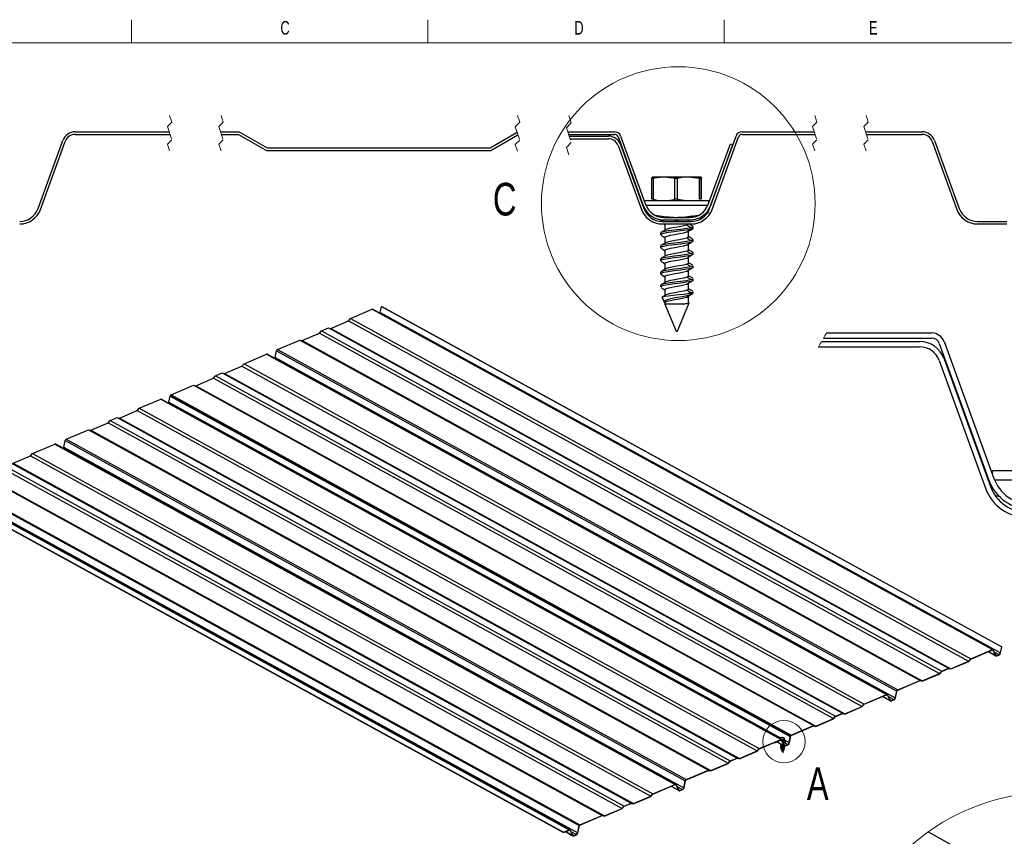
# Model space of a CAD drawing. Header units: inches. Extents: x 0.5 to 18.5, y 0.4 to 10.7.
# Tile 3 of 4: x 4.3 to 11.9, y 4.4 to 10.7. Entities that reach past the tile are written whole.
import ezdxf

# ---------------------------------------------------------------- set-up
doc = ezdxf.new("R2010")
doc.units = ezdxf.units.IN
doc.header["$MEASUREMENT"] = 0
doc.linetypes.add('HIDDEN', pattern=[0.075, 0.05, -0.025])
doc.styles.add('SLDTEXTSTYLE0', font='TXT', dxfattribs={"width": 0.7})
doc.styles.add('SLDTEXTSTYLE3', font='TXT', dxfattribs={"width": 0.75})

msp = doc.modelspace()

# ---------------------------------------------------------------- linework, layer by layer
at = {"color": 7, "linetype": 'Continuous', "lineweight": 18}
for p, q in [((5.16791827, 10.51707317), (5.16791827, 10.69394495)), ((7.4387516, 10.51707317), (7.4387516, 10.69394495)), ((9.70958494, 10.69394495), (9.70958494, 10.51707317)), ((14.2512516, 10.51707317), (0.6262516, 10.51707317))]:
    msp.add_line(p, q, dxfattribs=at)
at = {"color": 7, "linetype": 'HIDDEN', "lineweight": 18}
for p, q in [((5.47652692, 9.90966429), (5.44277692, 9.87591429)), ((5.45965192, 9.9602893), (5.47652692, 9.90966429)), ((5.8702277, 9.90966429), (5.8364777, 9.87591429)), ((5.8533527, 9.9602893), (5.8702277, 9.90966429)), ((8.14280795, 9.90771317), (8.10867114, 9.87357637)), ((8.12573955, 9.95891838), (8.14280795, 9.90771317)), ((8.53837152, 9.90349573), (8.50050915, 9.86563336)), ((8.51944033, 9.9602893), (8.53837152, 9.90349573)), ((10.42073322, 9.90966429), (10.38698322, 9.87591429)), ((10.40385822, 9.9602893), (10.42073322, 9.90966429)), ((10.81443401, 9.90966429), (10.78068401, 9.87591429)), ((10.79755901, 9.9602893), (10.81443401, 9.90966429)), ((5.44277692, 9.87591429), (5.47652692, 9.77466429)), ((5.8364777, 9.87591429), (5.8702277, 9.77466429)), ((8.10867114, 9.87357637), (8.14280795, 9.77116596)), ((8.50050915, 9.86563336), (8.53837152, 9.75204624)), ((10.38698322, 9.87591429), (10.42073322, 9.77466429)), ((10.78068401, 9.87591429), (10.81443401, 9.77466429)), ((5.47652692, 9.77466429), (5.44277692, 9.74091429)), ((5.44277692, 9.74091429), (5.45965192, 9.69028929)), ((5.8702277, 9.77466429), (5.8364777, 9.74091429)), ((5.8364777, 9.74091429), (5.8533527, 9.69028929)), ((8.14280795, 9.77116596), (8.10867114, 9.73702916)), ((8.10867114, 9.73702916), (8.12573955, 9.68582396)), ((8.53837152, 9.75204624), (8.50050915, 9.71418386)), ((10.42073322, 9.77466429), (10.38698322, 9.74091429)), ((10.38698322, 9.74091429), (10.40385822, 9.69028929)), ((10.81443401, 9.77466429), (10.78068401, 9.74091429)), ((10.78068401, 9.74091429), (10.79755901, 9.69028929)), ((8.50050915, 9.71418386), (8.51944033, 9.6573903))]:
    msp.add_line(p, q, dxfattribs=at)
at = {"color": 7, "linetype": 'Continuous', "lineweight": 25}
for p, q in [((4.73647258, 9.8352893), (5.45631834, 9.8352893)), ((4.73647258, 9.81528926), (5.46298514, 9.81528926)), ((5.8500195, 9.8352893), (5.99210002, 9.8352893)), ((5.85668601, 9.81528926), (5.98680542, 9.81528926)), ((5.98680542, 9.81528926), (6.20152998, 9.69302824)), ((5.99210002, 9.8352893), (6.20682488, 9.71302828)), ((7.91635209, 9.71302828), (8.1225117, 9.83205468)), ((7.92171093, 9.69302824), (8.12896731, 9.81268772)), ((8.51062381, 9.8352893), (8.86955255, 9.8352893)), ((8.51729051, 9.81528926), (8.86955255, 9.81528926)), ((9.84780459, 9.8352893), (10.40052489, 9.8352893)), ((9.84780459, 9.81528926), (10.40719154, 9.81528926)), ((10.79422558, 9.8352893), (11.22653936, 9.8352893)), ((10.80089238, 9.81528926), (11.22653936, 9.81528926)), ((4.45132771, 9.24742562), (4.64094792, 9.76840238)), ((4.47012195, 9.24058521), (4.65974157, 9.76156192)), ((8.52159017, 9.8023903), (8.82223628, 9.8023903)), ((8.52825683, 9.78239033), (8.82223628, 9.78239033)), ((8.89774333, 9.79554991), (9.08854615, 9.27132347)), ((8.91620554, 9.73659228), (9.09424766, 9.24742562)), ((8.91653718, 9.8023903), (9.10734, 9.27816387)), ((9.58787206, 9.27816387), (9.75737075, 9.74385777)), ((9.59882936, 9.24742562), (9.80082003, 9.8023903)), ((9.60666593, 9.27132347), (9.77616462, 9.73701739)), ((9.61762323, 9.24058521), (9.81961383, 9.79554991)), ((9.75737075, 9.74385777), (9.77616462, 9.73701739)), ((11.30326978, 9.76156192), (11.49288999, 9.24058521)), ((11.32206402, 9.76840238), (11.51168305, 9.24742562)), ((6.20152998, 9.69302824), (7.92171093, 9.69302824)), ((6.20682488, 9.71302828), (7.91635209, 9.71302828)), ((8.89741169, 9.7297519), (9.0754538, 9.24058521)), ((9.15649514, 9.47657138), (9.1591052, 9.48776573)), ((9.16506805, 9.47657138), (9.15649514, 9.47657138)), ((9.15649514, 9.31796009), (9.15649514, 9.47657138)), ((9.24849144, 9.48776573), (9.1591052, 9.48776573)), ((9.16506805, 9.47657138), (9.16506805, 9.31796009)), ((9.43592476, 9.48776573), (9.24849144, 9.48776573)), ((9.34989131, 9.47657138), (9.33191484, 9.47657138)), ((9.33191484, 9.31796009), (9.33191484, 9.47657138)), ((9.34989131, 9.47657138), (9.34989131, 9.31796009)), ((9.52195822, 9.47657138), (9.43592476, 9.48776573)), ((9.53397184, 9.48776573), (9.43592476, 9.48776573)), ((9.52195822, 9.31796009), (9.52195822, 9.47657138)), ((9.53136175, 9.47657138), (9.52195822, 9.47657138)), ((9.53136175, 9.47657138), (9.53136175, 9.31796009)), ((9.53658189, 9.47657138), (9.53397184, 9.48776573)), ((9.5340385, 9.48776573), (9.53397184, 9.48776573)), ((9.53658189, 9.31796009), (9.53658189, 9.47657138)), ((9.1001864, 9.30676574), (9.1001864, 9.29781824)), ((9.21771662, 9.30676574), (9.1001864, 9.30676574)), ((9.16506805, 9.31796009), (9.15649514, 9.31796009)), ((9.59289064, 9.30676574), (9.21771662, 9.30676574)), ((9.34989131, 9.31796009), (9.33191484, 9.31796009)), ((9.34989131, 9.31796009), (9.43592476, 9.30676574)), ((9.53136175, 9.31796009), (9.52195822, 9.31796009)), ((9.59289064, 9.29195228), (9.59289064, 9.30676574)), ((9.1001864, 9.24601531), (9.1001864, 9.23337646)), ((9.10924739, 9.27319908), (9.55652491, 9.27319908)), ((9.10928789, 9.27309907), (9.55652491, 9.27309907)), ((9.43728853, 9.27309907), (9.43728853, 9.27319908)), ((9.55652491, 9.27319908), (9.58596468, 9.27319908)), ((9.55652491, 9.27309907), (9.58592417, 9.27309907)), ((9.57698904, 9.21214039), (9.56627693, 9.20930456)), ((9.59289064, 9.23337646), (9.59289064, 9.24233459)), ((9.22103851, 9.15927239), (9.22103851, 9.14939877)), ((9.22424532, 9.16196136), (9.22344148, 9.15927239)), ((9.23520154, 9.14872864), (9.45787549, 9.14872864)), ((9.2482939, 9.1794669), (9.44691815, 9.1794669)), ((9.2482939, 9.15946689), (9.44691815, 9.15946689)), ((9.28403852, 9.18142857), (9.28403852, 9.1794669)), ((9.40903851, 9.1794669), (9.40903851, 9.18148155)), ((9.42931256, 9.1833732), (9.45010767, 9.18570947)), ((9.43728853, 9.14872864), (9.43728853, 9.15946689)), ((9.45847593, 9.18690144), (9.47536041, 9.18883856)), ((9.47536041, 9.18883856), (9.51236581, 9.19610668)), ((11.65263748, 9.14872864), (11.87531128, 9.14872864)), ((9.22103851, 9.05927239), (9.22103851, 9.04677239)), ((9.23520154, 9.12872864), (9.45787549, 9.12872864)), ((9.24828464, 9.12872864), (9.25578852, 9.12422569)), ((9.25578852, 9.12670947), (9.25578852, 9.08182909)), ((9.45351261, 9.10051574), (9.4238923, 9.12057866)), ((9.4238923, 9.06795282), (9.45351261, 9.08801574)), ((9.4238923, 9.06795282), (9.43287714, 9.07244163)), ((9.43728853, 9.02933531), (9.43728853, 9.07423331)), ((9.47203852, 9.09677239), (9.47203852, 9.10927239)), ((11.65263748, 9.12872864), (11.87531128, 9.12872864)), ((9.25578852, 9.02670947), (9.25578852, 8.98182909)), ((9.45351261, 9.00051574), (9.4238923, 9.02057866)), ((9.4238923, 8.96795281), (9.45351261, 8.98801574)), ((9.47005319, 8.99537531), (9.47202415, 8.9965415)), ((9.47203852, 8.99677239), (9.47203852, 9.00927239)), ((9.22103851, 8.95927239), (9.22103851, 8.94677239)), ((9.25578852, 8.92670947), (9.25578852, 8.8818291)), ((9.45351261, 8.90051574), (9.4238923, 8.92057866)), ((9.43728853, 8.92933531), (9.43728853, 8.97599569)), ((9.47203852, 8.89677239), (9.47203852, 8.90927239)), ((9.22103851, 8.85927239), (9.22103851, 8.84677239)), ((9.4238923, 8.86795281), (9.45351261, 8.88801574)), ((9.43728853, 8.82933532), (9.43728853, 8.87599568)), ((9.47005319, 8.89537531), (9.47202415, 8.8965415)), ((9.22103851, 8.75927238), (9.22103851, 8.74677238)), ((9.25578852, 8.82670947), (9.25578852, 8.78182909)), ((9.45351261, 8.80051575), (9.4238923, 8.82057867)), ((9.4238923, 8.76795282), (9.45351261, 8.78801575)), ((9.43728853, 8.72933531), (9.43728853, 8.77599569)), ((9.47005319, 8.79537532), (9.47202415, 8.79654149)), ((9.47203852, 8.7967724), (9.47203852, 8.8092724)), ((9.25578852, 8.72670946), (9.25578852, 8.6818291)), ((9.45351261, 8.70051575), (9.4238923, 8.72057868)), ((9.4238923, 8.66795283), (9.45351261, 8.68801576)), ((9.47005319, 8.69537533), (9.47202415, 8.6965415)), ((9.47203852, 8.69677239), (9.47203852, 8.70927239)), ((9.22103851, 8.65927239), (9.22103851, 8.64677239)), ((9.25578852, 8.62670947), (9.25578852, 8.58182911)), ((9.45351261, 8.60051573), (9.4238923, 8.62057865)), ((9.43728853, 8.62933532), (9.43728853, 8.67599568)), ((9.47203852, 8.59767849), (9.47203852, 8.6092724)), ((9.23388335, 8.56666827), (9.24897637, 8.5302305)), ((9.4238923, 8.5679528), (9.44902869, 8.58497863)), ((9.43728853, 8.52933533), (9.43728853, 8.57599569)), ((9.45351261, 8.60051573), (9.43940094, 8.59767849)), ((9.43940094, 8.59767849), (9.47203852, 8.59767849)), ((9.4682084, 8.59428382), (9.47202415, 8.59654151)), ((6.84622078, 8.40473768), (7.0130417, 8.47554628)), ((7.0130417, 8.47554628), (11.76641976, 5.86774373)), ((11.76920684, 5.86772038), (7.01582879, 8.47552294)), ((7.07430226, 8.45063681), (7.0841938, 8.49739209)), ((7.0841938, 8.49739209), (7.08573748, 8.49742221)), ((7.0841938, 8.49739209), (11.83757186, 5.88958953)), ((7.08573748, 8.49742221), (11.83911554, 5.88961965)), ((9.25578852, 8.52670948), (9.25578852, 8.51378455)), ((9.25578852, 8.51378455), (9.34153852, 8.30676573)), ((9.39698397, 8.51378455), (9.25578852, 8.51378455)), ((9.35153851, 8.30676573), (9.44228548, 8.5258483)), ((9.4238923, 8.52057866), (9.39698397, 8.51378455)), ((9.42582813, 8.51926744), (9.4238923, 8.52057866)), ((6.69469015, 8.32924655), (6.83035065, 8.38682883)), ((6.83035065, 8.38682883), (6.84622078, 8.40473768)), ((6.83035065, 8.38682883), (11.58372871, 5.77902627)), ((6.84622078, 8.40473768), (11.59959884, 5.79693513)), ((7.07430226, 8.45063681), (11.82768032, 5.84283425)), ((6.60823625, 8.29255043), (6.62434147, 8.31055907)), ((6.62434147, 8.31055907), (6.67671615, 8.33278996)), ((6.62434147, 8.31055907), (11.37771953, 5.70275651)), ((6.67671615, 8.33278996), (11.4300942, 5.7249874)), ((6.67671615, 8.33278996), (6.69469015, 8.32924655)), ((6.69469015, 8.32924655), (11.44806821, 5.72144399)), ((9.34153852, 8.30676573), (9.35153851, 8.30676573)), ((6.28647999, 8.16715081), (6.45770706, 8.23982964)), ((6.45770706, 8.23982964), (11.21108512, 5.63202708)), ((6.45770706, 8.23982964), (6.47544598, 8.23618644)), ((6.47544598, 8.23618644), (6.60823625, 8.29255043)), ((6.47544598, 8.23618644), (11.22882404, 5.62838388)), ((6.60823625, 8.29255043), (11.36161431, 5.68474788)), ((10.45550615, 8.22784243), (11.20720542, 8.22784243)), ((10.47039565, 8.25364036), (11.30183797, 8.25364036)), ((10.4944644, 8.29364044), (11.30183797, 8.29364044)), ((11.39580723, 8.22784243), (11.77741286, 7.17938958)), ((6.268345, 8.10573224), (6.27941078, 8.15803787)), ((6.27941078, 8.15803787), (11.03278884, 5.55023531)), ((6.28647999, 8.16715081), (11.03985805, 5.55934825)), ((10.43336972, 8.18784249), (11.20720542, 8.18784249)), ((11.35821952, 8.21416167), (11.73982515, 7.16570878)), ((6.02995594, 8.05826693), (6.20118301, 8.13094576)), ((6.20118301, 8.13094576), (10.95456107, 5.52314321)), ((10.96022749, 5.52309574), (6.20684943, 8.1308983)), ((6.268345, 8.10573224), (11.02172306, 5.49792968)), ((11.35755623, 8.08256564), (11.71364046, 7.10423225)), ((11.39514393, 8.0962464), (11.75122817, 7.11791308)), ((5.88129554, 7.98399409), (6.01408581, 8.04035808)), ((6.01408581, 8.04035808), (6.02995594, 8.05826693)), ((6.01408581, 8.04035808), (10.76746387, 5.43255553)), ((6.02995594, 8.05826693), (10.78333399, 5.45046438)), ((5.65918114, 7.88971569), (5.79484164, 7.94729798)), ((5.79484164, 7.94729798), (5.81094685, 7.96530662)), ((5.79484164, 7.94729798), (10.5482197, 5.33949542)), ((5.81094685, 7.96530662), (5.86332153, 7.98753751)), ((5.81094685, 7.96530662), (10.56432491, 5.35750406)), ((5.86332153, 7.98753751), (10.61669959, 5.37973495)), ((5.86332153, 7.98753751), (5.88129554, 7.98399409)), ((5.88129554, 7.98399409), (10.63467359, 5.37619153)), ((5.47021515, 7.82068006), (5.64144222, 7.89335889)), ((5.64144222, 7.89335889), (10.39482028, 5.28555633)), ((5.64144222, 7.89335889), (5.65918114, 7.88971569)), ((5.65918114, 7.88971569), (10.4125592, 5.28191313)), ((5.22576447, 7.71692083), (5.39258539, 7.78772944)), ((5.39258539, 7.78772944), (10.14596345, 5.17992688)), ((10.14875053, 5.17990353), (5.39537247, 7.78770609)), ((5.45384595, 7.76281996), (5.46373749, 7.80957524)), ((5.46373749, 7.80957524), (5.46528117, 7.80960536)), ((5.46373749, 7.80957524), (10.21711555, 5.20177268)), ((5.46528117, 7.80960536), (10.21865923, 5.20180281)), ((5.46533693, 7.80957477), (5.46673809, 7.81619777)), ((5.46673809, 7.81619777), (10.22011615, 5.20839521)), ((5.47021515, 7.82068006), (10.2235932, 5.2128775)), ((5.07423384, 7.6414297), (5.20989434, 7.69901198)), ((5.20989434, 7.69901198), (5.22576447, 7.71692083)), ((5.20989434, 7.69901198), (9.9632724, 5.09120943)), ((5.22576447, 7.71692083), (9.97914252, 5.10911828)), ((4.98777994, 7.60473359), (5.00388516, 7.62274222)), ((5.00388516, 7.62274222), (5.05625983, 7.64497311)), ((5.00388516, 7.62274222), (9.75726322, 5.01493966)), ((5.05625983, 7.64497311), (9.80963789, 5.03717055)), ((5.05625983, 7.64497311), (5.07423384, 7.6414297)), ((5.07423384, 7.6414297), (9.8276119, 5.03362714)), ((4.66602368, 7.47933396), (4.83725075, 7.55201279)), ((4.83725075, 7.55201279), (9.59062881, 4.94421023)), ((4.83725075, 7.55201279), (4.85498967, 7.54836959)), ((4.85498967, 7.54836959), (4.98777994, 7.60473359)), ((4.85498967, 7.54836959), (9.60836773, 4.94056703)), ((4.98777994, 7.60473359), (9.741158, 4.99693103)), ((4.66602368, 7.47933396), (9.41940173, 4.8715314)), ((4.40949962, 7.37045009), (4.5807267, 7.44312892)), ((4.5807267, 7.44312892), (9.33410476, 4.83532636)), ((9.33977118, 4.8352789), (4.58639312, 7.44308145)), ((4.64788869, 7.41791539), (4.65895447, 7.47022102)), ((4.64788869, 7.41791539), (9.40126675, 4.81011283)), ((4.65895447, 7.47022102), (9.41233253, 4.86241846)), ((4.26083922, 7.29617724), (4.3936295, 7.35254124)), ((4.3936295, 7.35254124), (4.40949962, 7.37045009)), ((4.3936295, 7.35254124), (9.14700756, 4.74473868)), ((4.40949962, 7.37045009), (9.16287768, 4.76264753)), ((4.17438533, 7.25948113), (8.92776339, 4.65167857)), ((4.19049054, 7.27748977), (8.9438686, 4.66968721)), ((4.24286522, 7.29972066), (8.99624328, 4.6919181)), ((4.26083922, 7.29617724), (9.01421728, 4.68837468)), ((4.02098591, 7.20554204), (8.77436397, 4.59773949)), ((4.03872483, 7.20189884), (8.79210288, 4.59409629)), ((11.76310565, 7.23659332), (11.76310565, 7.21869832)), ((11.9981661, 7.23659332), (11.76310565, 7.23659332)), ((3.76862571, 7.09541912), (8.52200376, 4.48761657)), ((8.52757793, 4.48756988), (3.77419987, 7.09537243)), ((3.84628178, 7.12838092), (8.59965984, 4.52057836)), ((3.84975883, 7.13286321), (8.60313689, 4.52506066)), ((11.76310565, 7.11509246), (11.76310565, 7.08981475)), ((11.78122763, 7.16945999), (12.67578269, 7.16945999)), ((11.78130865, 7.16925998), (12.67578269, 7.16925998)), ((3.72401273, 7.07648275), (8.47739078, 4.4686802)), ((3.72416558, 7.07471996), (8.47754364, 4.46691741)), ((3.83449408, 7.07266293), (8.58787214, 4.46486037)), ((11.82768032, 5.84283425), (11.83757186, 5.88958953)), ((11.82922399, 5.84286438), (11.83911554, 5.88961965)), ((11.83757186, 5.88958953), (11.83911554, 5.88961965)), ((11.59959884, 5.79693513), (11.76641976, 5.86774373)), ((11.60017695, 5.79535284), (11.76657261, 5.86598094)), ((11.73478969, 5.8524904), (11.79216397, 5.82101366)), ((11.76896057, 5.86519067), (11.7881083, 5.82541246)), ((11.77039969, 5.86642662), (11.78954742, 5.82664841)), ((11.8014872, 5.82269708), (11.81724914, 5.82938738)), ((11.80164005, 5.82093429), (11.817402, 5.82762459)), ((11.44780089, 5.71950285), (11.58430683, 5.77744399)), ((11.44806821, 5.72144399), (11.58372871, 5.77902627)), ((11.58372871, 5.77902627), (11.59959884, 5.79693513)), ((11.58430683, 5.77744399), (11.60017695, 5.79535284)), ((11.22855162, 5.62644059), (11.36218734, 5.68316343)), ((11.22882404, 5.62838388), (11.36161431, 5.68474788)), ((11.36161431, 5.68474788), (11.37771953, 5.70275651)), ((11.36218734, 5.68316343), (11.37829255, 5.70117207)), ((11.37771953, 5.70275651), (11.4300942, 5.7249874)), ((11.37829255, 5.70117207), (11.42982689, 5.72304627)), ((11.42982689, 5.72304627), (11.44780089, 5.71950285)), ((11.4300942, 5.7249874), (11.44806821, 5.72144399)), ((11.03985805, 5.55934825), (11.21108512, 5.63202708)), ((11.0400109, 5.55758546), (11.21081271, 5.63008379)), ((11.21081271, 5.63008379), (11.22855162, 5.62644059)), ((11.21108512, 5.63202708), (11.22882404, 5.62838388)), ((10.78333399, 5.45046438), (10.95456107, 5.52314321)), ((10.78391211, 5.44888209), (10.95471392, 5.52138042)), ((10.96121354, 5.51922945), (10.98024257, 5.47969782)), ((10.96265266, 5.52046539), (10.98168169, 5.48093377)), ((11.02172306, 5.49792968), (11.03278884, 5.55023531)), ((11.02326674, 5.49795981), (11.03433252, 5.55026543)), ((10.76746387, 5.43255553), (10.78333399, 5.45046438)), ((10.76804199, 5.43097324), (10.78391211, 5.44888209)), ((10.92403728, 5.50835945), (10.98429825, 5.47529902)), ((10.99362147, 5.47698244), (11.01129189, 5.4844828)), ((10.99377433, 5.47521965), (11.01144474, 5.48272001)), ((10.56432491, 5.35750406), (10.61669959, 5.37973495)), ((10.56489794, 5.35591961), (10.61643227, 5.37779381)), ((10.61643227, 5.37779381), (10.63440628, 5.3742504)), ((10.61669959, 5.37973495), (10.63467359, 5.37619153)), ((10.63440628, 5.3742504), (10.76804199, 5.43097324)), ((10.63467359, 5.37619153), (10.76746387, 5.43255553)), ((10.2235932, 5.2128775), (10.39482028, 5.28555633)), ((10.22374606, 5.21111471), (10.39454787, 5.28361304)), ((10.39454787, 5.28361304), (10.41228678, 5.27996984)), ((10.39482028, 5.28555633), (10.4125592, 5.28191313)), ((10.41228678, 5.27996984), (10.54879272, 5.33791098)), ((10.4125592, 5.28191313), (10.5482197, 5.33949542)), ((10.5482197, 5.33949542), (10.56432491, 5.35750406)), ((10.54879272, 5.33791098), (10.56489794, 5.35591961)), ((10.20832845, 5.15267722), (10.22011615, 5.20839521)), ((10.20987213, 5.15270735), (10.22165982, 5.20842534)), ((9.97914252, 5.10911828), (10.14596345, 5.17992688)), ((9.97972064, 5.10753599), (10.1461163, 5.17816409)), ((10.09491035, 5.15642927), (10.09799995, 5.15473426)), ((10.09663573, 5.15716163), (10.0978471, 5.15649705)), ((10.0978471, 5.15649705), (10.14246008, 5.17543341)), ((10.09799995, 5.15473426), (10.0978471, 5.15649705)), ((10.09799995, 5.15473426), (10.14261293, 5.17367062)), ((10.11373227, 5.16141198), (10.17090363, 5.13004657)), ((10.14189343, 5.14509171), (10.14198896, 5.14398996)), ((10.14265769, 5.13627776), (10.14275323, 5.13517602)), ((10.14803424, 5.17538673), (10.14434343, 5.17741158)), ((10.14569761, 5.14144578), (10.14596637, 5.13834629)), ((10.14646187, 5.13263183), (10.14673063, 5.12953234)), ((10.14850426, 5.17737382), (10.16765199, 5.13759561)), ((10.14898081, 5.17156325), (10.16684796, 5.13444537)), ((10.14994338, 5.17860977), (10.16909111, 5.13883156)), ((10.15041993, 5.1727992), (10.16828708, 5.13568131)), ((10.15291521, 5.17620097), (10.15118046, 5.1760398)), ((10.15291521, 5.17620097), (10.15125185, 5.17589149)), ((10.16060995, 5.19328589), (10.16622342, 5.1909444)), ((10.16392261, 5.16234937), (10.16271041, 5.17632929)), ((10.16416589, 5.17691891), (10.1653781, 5.16293899)), ((10.1653781, 5.16293899), (10.16947427, 5.16639546)), ((10.17218712, 5.18580518), (10.16809095, 5.18234871)), ((10.16875808, 5.13481502), (10.17170766, 5.13319681)), ((10.17339932, 5.17182526), (10.17218712, 5.18580518)), ((10.17723066, 5.16801301), (10.17697412, 5.17097156)), ((10.17764433, 5.16324221), (10.17723142, 5.1680042)), ((10.18022686, 5.13172999), (10.19789728, 5.13923035)), ((10.18037971, 5.1299672), (10.19805013, 5.13746756)), ((10.18103089, 5.13488023), (10.19679283, 5.14157053)), ((10.18118374, 5.13311744), (10.19694568, 5.13980774)), ((10.20722401, 5.1550174), (10.21711555, 5.20177268)), ((10.20876768, 5.15504753), (10.21865923, 5.20180281)), ((10.21711555, 5.20177268), (10.21865923, 5.20180281)), ((9.82734458, 5.031686), (9.96385052, 5.08962714)), ((9.8276119, 5.03362714), (9.9632724, 5.09120943)), ((9.9632724, 5.09120943), (9.97914252, 5.10911828)), ((9.96385052, 5.08962714), (9.97972064, 5.10753599)), ((10.14342196, 5.12746381), (10.14351749, 5.12636207)), ((10.14418622, 5.11864986), (10.14428175, 5.11754812)), ((10.14495048, 5.10983591), (10.14504601, 5.10873417)), ((10.14722614, 5.12381788), (10.14749489, 5.12071839)), ((10.14749002, 5.10108595), (10.14935583, 5.09792923)), ((10.1479904, 5.11500393), (10.14825916, 5.11190444)), ((10.14875466, 5.10618998), (10.14902342, 5.10309049)), ((10.1497481, 5.09726556), (10.15959189, 5.08061109)), ((10.15170532, 5.09689953), (10.15210655, 5.09683314)), ((10.16056414, 5.08069539), (10.16744091, 5.0989191)), ((10.16519483, 5.12669423), (10.16511836, 5.12757615)), ((10.16595909, 5.11788029), (10.16588262, 5.1187622)), ((10.16672335, 5.10906634), (10.16664688, 5.10994825)), ((10.16744273, 5.10058314), (10.16704859, 5.09815119)), ((10.16704859, 5.09815119), (10.16731466, 5.09896471)), ((10.16753253, 5.09973441), (10.16737255, 5.10157941)), ((10.16767806, 5.10049345), (10.16741142, 5.1011311)), ((10.16767806, 5.10049345), (10.16744273, 5.10058314)), ((10.1688657, 5.12458575), (10.16881026, 5.12522513)), ((10.16890579, 5.12412339), (10.1688657, 5.12458575)), ((10.16955324, 5.10451687), (10.17011603, 5.10600827)), ((10.16962996, 5.1157718), (10.16957452, 5.11641118)), ((10.16967005, 5.11530944), (10.16962996, 5.1157718)), ((10.17027931, 5.10802464), (10.17031573, 5.10667679)), ((9.60809531, 4.93862374), (9.74173102, 4.99534658)), ((9.60836773, 4.94056703), (9.741158, 4.99693103)), ((9.741158, 4.99693103), (9.75726322, 5.01493966)), ((9.74173102, 4.99534658), (9.75783624, 5.01335522)), ((9.75726322, 5.01493966), (9.80963789, 5.03717055)), ((9.75783624, 5.01335522), (9.80937057, 5.03522942)), ((9.80937057, 5.03522942), (9.82734458, 5.031686)), ((9.80963789, 5.03717055), (9.8276119, 5.03362714)), ((9.41940173, 4.8715314), (9.59062881, 4.94421023)), ((9.41955459, 4.86976861), (9.5903564, 4.94226694)), ((9.5903564, 4.94226694), (9.60809531, 4.93862374)), ((9.59062881, 4.94421023), (9.60836773, 4.94056703)), ((9.16287768, 4.76264753), (9.33410476, 4.83532636)), ((9.1634558, 4.76106525), (9.33425761, 4.83356357)), ((9.34075723, 4.8314126), (9.35978626, 4.79188097)), ((9.34219635, 4.83264854), (9.36122538, 4.79311692)), ((9.40126675, 4.81011283), (9.41233253, 4.86241846)), ((9.40281043, 4.81014296), (9.41387621, 4.86244859)), ((9.14700756, 4.74473868), (9.16287768, 4.76264753)), ((9.14758568, 4.74315639), (9.1634558, 4.76106525)), ((9.30358097, 4.8205426), (9.36384194, 4.78748217)), ((9.37316516, 4.78916559), (9.39083558, 4.79666596)), ((9.37331801, 4.7874028), (9.39098843, 4.79490317)), ((8.9438686, 4.66968721), (8.99624328, 4.6919181)), ((8.94444162, 4.66810276), (8.99597596, 4.68997696)), ((8.99597596, 4.68997696), (9.01394996, 4.68643355)), ((8.99624328, 4.6919181), (9.01421728, 4.68837468)), ((9.01394996, 4.68643355), (9.14758568, 4.74315639)), ((9.01421728, 4.68837468), (9.14700756, 4.74473868)), ((8.79183047, 4.59215299), (8.92833641, 4.65009413)), ((8.79210288, 4.59409629), (8.92776339, 4.65167857)), ((8.92776339, 4.65167857), (8.9438686, 4.66968721)), ((8.92833641, 4.65009413), (8.94444162, 4.66810276)), ((8.60313689, 4.52506066), (8.77436397, 4.59773949)), ((8.60328975, 4.52329787), (8.77409156, 4.59579619)), ((8.77409156, 4.59579619), (8.79183047, 4.59215299)), ((8.77436397, 4.59773949), (8.79210288, 4.59409629)), ((8.47739078, 4.4686802), (8.52200376, 4.48761657)), ((8.47754364, 4.46691741), (8.47739078, 4.4686802)), ((8.47754364, 4.46691741), (8.52215662, 4.48585378)), ((8.49327595, 4.47359513), (8.55044732, 4.44222972)), ((8.5285245, 4.4837464), (8.54639165, 4.44662852)), ((8.52996362, 4.48498235), (8.54783077, 4.44786447)), ((8.58787214, 4.46486037), (8.59965984, 4.52057836)), ((8.58941581, 4.4648905), (8.60120351, 4.52060849)), ((11.27387893, 4.47106987), (12.77299206, 3.64862521)), ((8.55977055, 4.44391314), (8.57744097, 4.4514135)), ((8.5599234, 4.44215035), (8.57759382, 4.44965071))]:
    msp.add_line(p, q, dxfattribs=at)
at = {"color": 8, "linetype": 'Continuous', "lineweight": 25}
for p, q in [((5.45384595, 7.76281996), (10.14057813, 5.19158072)), ((11.7370236, 5.8534386), (11.7881083, 5.82541246)), ((11.76720563, 5.86615347), (11.76896057, 5.86519067)), ((11.777815, 5.85102177), (11.81724914, 5.82938738)), ((11.78784736, 5.83018018), (11.8014872, 5.82269708)), ((10.92627119, 5.50930765), (10.98024257, 5.47969782)), ((10.95643687, 5.52185003), (10.96121354, 5.51922945)), ((10.96873455, 5.50783065), (11.01129189, 5.4844828)), ((10.97998163, 5.48446554), (10.99362147, 5.47698244)), ((10.11596618, 5.16236018), (10.16684796, 5.13444537)), ((10.14124871, 5.17609799), (10.14246008, 5.17543341)), ((10.14430096, 5.17413072), (10.14898081, 5.17156325)), ((10.14674931, 5.17833662), (10.14850426, 5.17737382)), ((10.16726284, 5.13780911), (10.16765199, 5.13759561)), ((10.16739105, 5.14236334), (10.18103089, 5.13488023)), ((10.17431545, 5.15390209), (10.19679283, 5.14157053)), ((10.17686641, 5.17167221), (10.20722401, 5.1550174)), ((10.17901371, 5.13239554), (10.18022686, 5.13172999)), ((10.19688883, 5.1397836), (10.19789728, 5.13923035)), ((10.20815459, 5.15277261), (10.20832845, 5.15267722)), ((10.16875078, 5.12565254), (10.1651667, 5.1270186)), ((10.16951504, 5.11683859), (10.16593097, 5.11820465)), ((10.17027931, 5.10802464), (10.16669523, 5.1093907)), ((9.33598056, 4.83403318), (9.34075723, 4.8314126)), ((9.30581488, 4.8214908), (9.35978626, 4.79188097)), ((9.34827824, 4.8200138), (9.39083558, 4.79666596)), ((9.35952532, 4.7966487), (9.37316516, 4.78916559)), ((8.49550987, 4.47454333), (8.54639165, 4.44662852)), ((8.52384465, 4.48631387), (8.5285245, 4.4837464)), ((8.53488362, 4.47476135), (8.57744097, 4.4514135)), ((8.5461307, 4.45139624), (8.55977055, 4.44391314))]:
    msp.add_line(p, q, dxfattribs=at)
at = {"color": 7, "linetype": 'Continuous', "lineweight": 25, "flags": 128}
for points in [[(9.24849144, 9.48776573), (9.19281712, 9.48261266), (9.16506805, 9.47657138)], [(9.33191484, 9.47657138), (9.31735308, 9.47999531), (9.24849144, 9.48776573)], [(9.43592476, 9.48776573), (9.3874602, 9.48406435), (9.34989131, 9.47657138)], [(9.53397184, 9.48776573), (9.53250152, 9.48406435), (9.53136175, 9.47657138)], [(9.16506805, 9.31796009), (9.19281712, 9.31191883), (9.24849144, 9.30676574)], [(9.24849144, 9.30676574), (9.31735308, 9.31453616), (9.33191484, 9.31796009)], [(9.1335292, 9.20671922), (9.13011816, 9.20753092), (9.11613207, 9.21168318)], [(9.56486803, 9.20833859), (9.5788251, 9.21207821), (9.5928906, 9.21658205), (9.59287814, 9.21657852)], [(9.32314145, 9.1794669), (9.24798308, 9.18471296), (9.18362504, 9.19499512)], [(9.26074915, 9.15946689), (9.24270298, 9.15615669), (9.22462639, 9.15073615), (9.22344148, 9.14677239)], [(9.45803378, 9.1866385), (9.46467605, 9.18752092), (9.47203592, 9.18867986), (9.46535148, 9.18774947), (9.44558126, 9.18516616), (9.41458805, 9.18201947), (9.37568627, 9.17968608), (9.35658976, 9.1794669)], [(9.40903851, 9.18136388), (9.41054824, 9.18140275), (9.43167749, 9.18382689)], [(9.45010767, 9.18570947), (9.4577308, 9.18667133), (9.45697001, 9.1865528)], [(9.45351261, 9.10051574), (9.42054735, 9.09440534), (9.37521863, 9.08779533), (9.32733373, 9.08195444), (9.28091234, 9.07551574), (9.24468086, 9.06907704), (9.22462639, 9.06323615), (9.22344148, 9.05927239)], [(9.45351261, 9.08801574), (9.42054735, 9.08190534), (9.37521863, 9.07529533), (9.32733373, 9.06945444), (9.28091234, 9.06301574), (9.24468086, 9.05657704), (9.22462639, 9.05073615), (9.22344148, 9.04677239)], [(9.25995459, 9.08432614), (9.2420527, 9.07359616), (9.22395228, 9.0628525)], [(9.25752611, 9.02670947), (9.25838295, 9.03067323), (9.27288446, 9.03651412), (9.29908372, 9.04295282), (9.33265139, 9.04939152), (9.36727731, 9.05523241), (9.40005484, 9.06184242), (9.4238923, 9.06795282)], [(9.4238923, 9.12057866), (9.40005484, 9.11446827), (9.36727731, 9.10785826), (9.33265139, 9.10201736), (9.29908372, 9.09557866), (9.27288446, 9.08913996), (9.26019932, 9.08403067)], [(9.43555092, 9.12933531), (9.43612291, 9.12668906), (9.4238923, 9.12057866)], [(9.4338958, 9.07220104), (9.45139924, 9.08268577), (9.46905998, 9.09317474)], [(9.46896519, 9.11294717), (9.45142934, 9.12335612), (9.44244842, 9.12872864)], [(9.46963553, 9.10927239), (9.4704266, 9.10662614), (9.45351261, 9.10051574)], [(9.46963553, 9.09677239), (9.4704266, 9.09412614), (9.45351261, 9.08801574)], [(9.45351261, 9.00051574), (9.42054735, 8.99440534), (9.37521863, 8.98779533), (9.32733373, 8.98195444), (9.28091234, 8.97551574), (9.24468086, 8.96907704), (9.22462639, 8.96323615), (9.22344148, 8.95927239)], [(9.45351261, 8.98801574), (9.42054735, 8.98190535), (9.37521863, 8.97529533), (9.32733373, 8.96945444), (9.28091234, 8.96301574), (9.24468086, 8.95657704), (9.22462639, 8.95073615), (9.22344148, 8.94677239)], [(9.2236736, 9.04338802), (9.24148113, 9.03280904), (9.25578852, 9.02423696)], [(9.25995459, 8.98432614), (9.2420527, 8.97359616), (9.22395228, 8.9628525)], [(9.4238923, 9.02057866), (9.40005484, 9.01446827), (9.36727731, 9.00785825), (9.33265139, 9.00201736), (9.29908372, 8.99557866), (9.27288446, 8.98913996), (9.26019932, 8.98403067)], [(9.43555092, 9.02933531), (9.43612291, 9.02668906), (9.4238923, 9.02057866)], [(9.43718498, 8.97593446), (9.45461003, 8.98623797), (9.46404627, 8.99182115)], [(9.46890653, 9.01298133), (9.45117228, 9.02351019), (9.43728853, 9.03182961)], [(9.46963553, 9.00927239), (9.4704266, 9.00662614), (9.45351261, 9.00051574)], [(9.46963553, 8.99677239), (9.4704266, 8.99412614), (9.45351261, 8.98801574)], [(9.2236736, 8.94338802), (9.24148113, 8.93280905), (9.25578852, 8.92423696)], [(9.25752611, 8.92670947), (9.25838295, 8.93067323), (9.27288446, 8.93651412), (9.29908372, 8.94295282), (9.33265139, 8.94939152), (9.36727731, 8.95523241), (9.40005484, 8.96184242), (9.4238923, 8.96795281)], [(9.4238923, 8.92057866), (9.40005484, 8.91446827), (9.36727731, 8.90785826), (9.33265139, 8.90201737), (9.29908372, 8.89557866), (9.27288446, 8.88913996), (9.26019932, 8.88403067)], [(9.4238923, 8.96795281), (9.43612291, 8.97406322), (9.43571056, 8.97597083)], [(9.43555092, 8.92933531), (9.43612291, 8.92668906), (9.4238923, 8.92057866)], [(9.46890653, 8.91298133), (9.45117228, 8.92351019), (9.43728853, 8.93182961)], [(9.46963553, 8.90927239), (9.4704266, 8.90662613), (9.45351261, 8.90051574)], [(9.45351261, 8.90051574), (9.42054735, 8.89440535), (9.37521863, 8.88779534), (9.32733373, 8.88195444), (9.28091234, 8.87551574), (9.24468086, 8.86907704), (9.22462639, 8.86323614), (9.22344148, 8.85927239)], [(9.45351261, 8.88801574), (9.42054735, 8.88190535), (9.37521863, 8.87529534), (9.32733373, 8.86945444), (9.28091234, 8.86301574), (9.24468086, 8.85657704), (9.22462639, 8.85073614), (9.22344148, 8.84677239)], [(9.2236736, 8.84338801), (9.24148113, 8.83280904), (9.25578852, 8.82423695)], [(9.25995459, 8.88432614), (9.2420527, 8.87359615), (9.22395228, 8.8628525)], [(9.25752611, 8.82670947), (9.25838295, 8.83067324), (9.27288446, 8.83651411), (9.29908372, 8.84295282), (9.33265139, 8.84939152), (9.36727731, 8.85523241), (9.40005484, 8.86184242), (9.4238923, 8.86795281)], [(9.4238923, 8.86795281), (9.43612291, 8.87406323), (9.43571056, 8.87597084)], [(9.43718498, 8.87593447), (9.45461003, 8.88623796), (9.46404627, 8.89182116)], [(9.46890653, 8.81298133), (9.45117228, 8.82351019), (9.43728853, 8.83182962)], [(9.46963553, 8.89677239), (9.4704266, 8.89412613), (9.45351261, 8.88801574)], [(9.45351261, 8.80051575), (9.42054735, 8.79440534), (9.37521863, 8.78779533), (9.32733373, 8.78195443), (9.28091234, 8.77551575), (9.24468086, 8.76907705), (9.22462639, 8.76323615), (9.22344148, 8.75927238)], [(9.45351261, 8.78801575), (9.42054735, 8.78190534), (9.37521863, 8.77529533), (9.32733373, 8.76945443), (9.28091234, 8.76301575), (9.24468086, 8.75657705), (9.22462639, 8.75073615), (9.22344148, 8.74677238)], [(9.25995459, 8.78432613), (9.2420527, 8.77359616), (9.22395228, 8.76285251)], [(9.25752611, 8.72670946), (9.25838295, 8.73067323), (9.27288446, 8.73651412), (9.29908372, 8.74295282), (9.33265139, 8.74939153), (9.36727731, 8.75523242), (9.40005484, 8.76184243), (9.4238923, 8.76795282)], [(9.4238923, 8.82057867), (9.40005484, 8.81446826), (9.36727731, 8.80785825), (9.33265139, 8.80201736), (9.29908372, 8.79557866), (9.27288446, 8.78913997), (9.26019932, 8.78403068)], [(9.43555092, 8.82933532), (9.43612291, 8.82668906), (9.4238923, 8.82057867)], [(9.4238923, 8.76795282), (9.43612291, 8.77406322), (9.43571056, 8.77597083)], [(9.43718498, 8.77593446), (9.45461003, 8.78623797), (9.46404627, 8.79182115)], [(9.46963553, 8.8092724), (9.4704266, 8.80662614), (9.45351261, 8.80051575)], [(9.46963553, 8.7967724), (9.4704266, 8.79412614), (9.45351261, 8.78801575)], [(9.45351261, 8.70051575), (9.42054735, 8.69440533), (9.37521863, 8.68779532), (9.32733373, 8.68195442), (9.28091234, 8.67551576), (9.24468086, 8.66907705), (9.22462639, 8.66323616), (9.22344148, 8.65927239)], [(9.45351261, 8.68801576), (9.42054735, 8.68190533), (9.37521863, 8.67529532), (9.32733373, 8.66945442), (9.28091234, 8.66301576), (9.24468086, 8.65657706), (9.22462639, 8.65073616), (9.22344148, 8.64677239)], [(9.2236736, 8.74338802), (9.24148113, 8.73280904), (9.25578852, 8.72423694)], [(9.25995459, 8.68432614), (9.2420527, 8.67359617), (9.22395228, 8.66285252)], [(9.4238923, 8.72057868), (9.40005484, 8.71446825), (9.36727731, 8.70785824), (9.33265139, 8.70201735), (9.29908372, 8.69557865), (9.27288446, 8.68913998), (9.26019932, 8.68403069)], [(9.43555092, 8.72933531), (9.43612291, 8.72668907), (9.4238923, 8.72057868)], [(9.43718498, 8.67593445), (9.45461003, 8.68623796), (9.46404627, 8.69182116)], [(9.46890653, 8.71298132), (9.45117228, 8.72351018), (9.43728853, 8.73182961)], [(9.46963553, 8.70927239), (9.4704266, 8.70662615), (9.45351261, 8.70051575)], [(9.46963553, 8.69677239), (9.4704266, 8.69412615), (9.45351261, 8.68801576)], [(9.2236736, 8.64338802), (9.24148113, 8.63280904), (9.25578852, 8.62423695)], [(9.25752611, 8.62670947), (9.25838295, 8.63067324), (9.27288446, 8.63651413), (9.29908372, 8.64295283), (9.33265139, 8.64939154), (9.36727731, 8.65523239), (9.40005484, 8.66184244), (9.4238923, 8.66795283)], [(9.4238923, 8.62057865), (9.40005484, 8.61446826), (9.36727731, 8.60785825), (9.33265139, 8.60201736), (9.29908372, 8.59557865), (9.27288446, 8.58913995), (9.26019932, 8.58403066)], [(9.4238923, 8.66795283), (9.43612291, 8.67406322), (9.43571056, 8.67597082)], [(9.43555092, 8.62933532), (9.43612291, 8.62668904), (9.4238923, 8.62057865)], [(9.46890653, 8.61298133), (9.45117228, 8.62351019), (9.43728853, 8.63182962)], [(9.46963553, 8.6092724), (9.4704266, 8.60662616), (9.45351261, 8.60051573)], [(9.23396411, 8.56670171), (9.2338423, 8.56677105), (9.2386071, 8.57117643), (9.25558247, 8.5751942), (9.28325221, 8.57958066), (9.31925238, 8.58403139), (9.35891377, 8.58806849), (9.39837182, 8.59239492), (9.43374162, 8.59688034), (9.43940094, 8.59767849)], [(9.25995459, 8.58432615), (9.2420527, 8.57359618), (9.2368931, 8.57053363)], [(9.44902869, 8.58497863), (9.42486252, 8.57903261), (9.39021149, 8.57169859), (9.35120026, 8.56439585), (9.31264026, 8.55718308), (9.28175078, 8.54971619), (9.25963075, 8.54239313), (9.24891948, 8.53512068), (9.25105315, 8.52764208), (9.25578852, 8.52503152)], [(9.25752611, 8.52670948), (9.25838295, 8.53067324), (9.27288446, 8.5365141), (9.29908372, 8.54295281), (9.33265139, 8.54939151), (9.36727731, 8.5552324), (9.40005484, 8.56184241), (9.4238923, 8.5679528)], [(9.4238923, 8.5679528), (9.43612291, 8.57406323), (9.43571056, 8.57597083)], [(9.43718498, 8.57593446), (9.45461003, 8.58623797), (9.45764467, 8.58803351)], [(9.47018108, 8.59611713), (9.46385062, 8.59023385), (9.44902869, 8.58497863)], [(9.39698397, 8.51378455), (9.42198404, 8.51844303), (9.42582813, 8.51926744)], [(9.42582813, 8.51926744), (9.43976746, 8.52382601), (9.44112943, 8.52632716)], [(11.82979126, 7.03650028), (11.82296918, 7.03812367), (11.794997, 7.04642819)], [(10.13450367, 5.18771966), (10.13629198, 5.18942129), (10.13810059, 5.19070108)], [(10.13955607, 5.1912907), (10.14273961, 5.19219405), (10.14918016, 5.19339235)], [(10.148863, 5.14213852), (10.1464164, 5.1422857), (10.14330115, 5.14328732), (10.14193872, 5.14482792), (10.14221477, 5.14578588)], [(10.1509851, 5.14097429), (10.15068607, 5.14093285), (10.14651194, 5.14118396), (10.14339669, 5.14218558), (10.14203425, 5.14372618), (10.14211108, 5.14399279)], [(10.1609524, 5.13550602), (10.16087634, 5.13546034), (10.15621262, 5.13389382), (10.1513548, 5.13322065), (10.14718067, 5.13347175), (10.14406541, 5.13447337), (10.14270298, 5.13601397), (10.14320875, 5.1377691), (10.14559929, 5.13940297), (10.14586752, 5.13948625)], [(10.16196098, 5.13495269), (10.16097188, 5.1343586), (10.15630815, 5.13279208), (10.15145033, 5.1321189), (10.1472762, 5.13237001), (10.14416095, 5.13337163), (10.14279851, 5.13491223), (10.14287534, 5.13517884)], [(10.16760637, 5.13185552), (10.16757415, 5.13163423), (10.16528465, 5.12883515), (10.16164061, 5.12664639), (10.15697688, 5.12507987), (10.15211906, 5.1244067), (10.14794493, 5.1246578), (10.14482968, 5.12565942), (10.14346724, 5.12720002), (10.14397301, 5.12895515), (10.14636355, 5.13058902), (10.14663179, 5.1306723)], [(10.15691955, 5.13771853), (10.15571317, 5.13725523), (10.15221407, 5.13661131), (10.14920808, 5.13665034), (10.14696941, 5.1372133), (10.14599715, 5.13817819), (10.14605467, 5.13834833)], [(10.16411705, 5.13376983), (10.16410042, 5.13364178), (10.16245885, 5.13145643), (10.15983618, 5.12973118), (10.15647743, 5.12844128), (10.15297833, 5.12779736), (10.14997235, 5.12783639), (10.14773367, 5.12839935), (10.14676141, 5.12936424), (10.14681893, 5.12953438)], [(10.14684595, 5.14113126), (10.14748237, 5.14103486), (10.14829397, 5.14090146)], [(10.14761021, 5.13231731), (10.14824663, 5.13222091), (10.14905823, 5.13208751)], [(10.14849014, 5.14091536), (10.14884602, 5.14082587), (10.15131404, 5.14079383)], [(10.14918016, 5.19339235), (10.15725435, 5.19362783), (10.15897535, 5.19352067)], [(10.16271041, 5.17632929), (10.1609894, 5.17643645), (10.15291521, 5.17620097)], [(10.15739464, 5.13302434), (10.1578945, 5.13320066), (10.15844385, 5.13338763)], [(10.15816554, 5.16102801), (10.16225394, 5.16185296), (10.16392261, 5.16234937)], [(10.17299062, 5.17653874), (10.17441298, 5.17547237), (10.17639734, 5.1729908), (10.17698886, 5.17026819), (10.17615317, 5.16746278), (10.17393883, 5.16473761), (10.17047454, 5.16225105), (10.16596162, 5.16014761), (10.16066235, 5.15854955), (10.15970294, 5.15833489)], [(10.16101695, 5.15560511), (10.1636492, 5.15631148), (10.16859133, 5.15817582), (10.17260923, 5.16048768), (10.1754694, 5.16311268), (10.17700562, 5.16589828), (10.17723142, 5.1680042)], [(10.16140645, 5.15570808), (10.16364844, 5.1563203), (10.16859057, 5.15818464), (10.17260847, 5.16049649), (10.17546864, 5.1631215), (10.17700485, 5.1659071), (10.17723066, 5.16801301)], [(10.16809095, 5.18234871), (10.16585997, 5.17951956), (10.16416589, 5.17691891)], [(10.17762973, 5.16192057), (10.17778578, 5.16141474), (10.17655293, 5.15647406), (10.17259929, 5.15192938), (10.16650611, 5.14875745), (10.16450601, 5.14835681)], [(10.16622342, 5.1909444), (10.1694621, 5.18874334), (10.17200801, 5.18662958)], [(10.16947427, 5.16639546), (10.17170524, 5.16922462), (10.17339932, 5.17182526)], [(10.16784338, 5.13172549), (10.16766968, 5.13053248), (10.16538018, 5.12773341), (10.16173614, 5.12554465), (10.15707241, 5.12397813), (10.1522146, 5.12330495), (10.14804046, 5.12355606), (10.14492521, 5.12455768), (10.14356278, 5.12609828), (10.1436396, 5.12636489)], [(10.16875078, 5.12565254), (10.16833841, 5.12282028), (10.16604891, 5.1200212), (10.16240487, 5.11783244), (10.15774114, 5.11626593), (10.15288333, 5.11559275), (10.14870919, 5.11584385), (10.14559394, 5.11684547), (10.1442315, 5.11838607), (10.14473727, 5.1201412), (10.14712781, 5.12177507), (10.14739605, 5.12185835)], [(10.16878367, 5.12412056), (10.16843394, 5.12171853), (10.16614444, 5.11891946), (10.1625004, 5.1167307), (10.15783667, 5.11516418), (10.15297886, 5.11449101), (10.14880472, 5.11474211), (10.14568947, 5.11574373), (10.14432704, 5.11728433), (10.14440387, 5.11755094)], [(10.16951504, 5.11683859), (10.16910267, 5.11400633), (10.16681317, 5.11120726), (10.16316913, 5.10901849), (10.1585054, 5.10745198), (10.15364759, 5.1067788), (10.14947345, 5.1070299), (10.1463582, 5.10803152), (10.14499577, 5.10957212), (10.14550154, 5.11132726), (10.14789207, 5.11296112), (10.14816031, 5.1130444)], [(10.16954794, 5.11530661), (10.16919821, 5.11290458), (10.1669087, 5.11010551), (10.16326466, 5.10791675), (10.15860094, 5.10635023), (10.15374312, 5.10567706), (10.14956899, 5.10592816), (10.14645373, 5.10692978), (10.1450913, 5.10847038), (10.14516813, 5.10873699)], [(10.14894466, 5.10399878), (10.14810289, 5.10350095), (10.147264, 5.10218181), (10.14763079, 5.10088442), (10.14917858, 5.0998054), (10.15179943, 5.09910531), (10.15516846, 5.09890509), (10.15897899, 5.09931942), (10.16283419, 5.1003579), (10.16620351, 5.10191095), (10.1687584, 5.1039194), (10.17019713, 5.10623785), (10.17031573, 5.10667679), (10.17031573, 5.10667679)], [(10.16514994, 5.12702499), (10.16486468, 5.12482783), (10.16322312, 5.12264249), (10.16060044, 5.12091723), (10.15724169, 5.11962733), (10.1537426, 5.11898341), (10.15073661, 5.11902244), (10.14849793, 5.1195854), (10.14752568, 5.1205503), (10.1475832, 5.12072043)], [(10.16591421, 5.11821104), (10.16562895, 5.11601388), (10.16398738, 5.11382854), (10.16136471, 5.11210328), (10.15800596, 5.11081338), (10.15450686, 5.11016946), (10.15150087, 5.11020849), (10.1492622, 5.11077145), (10.14828994, 5.11173635), (10.14834746, 5.11190648)], [(10.14837447, 5.12350336), (10.14901089, 5.12340697), (10.14982249, 5.12327356)], [(10.16667847, 5.10939709), (10.16639321, 5.10719994), (10.16475164, 5.10501459), (10.16212897, 5.10328933), (10.15877022, 5.10199943), (10.15527112, 5.10135551), (10.15226513, 5.10139454), (10.15002646, 5.1019575), (10.1490542, 5.1029224), (10.14911172, 5.10309253)], [(10.14913874, 5.11468941), (10.14977515, 5.11459302), (10.15058676, 5.11445961)], [(10.169534, 5.10452279), (10.1695181, 5.10442648), (10.1679197, 5.10201201), (10.16521265, 5.09987169), (10.16170618, 5.09821235), (10.15811221, 5.09717199), (10.15466822, 5.0967386), (10.15177125, 5.09689032), (10.1499699, 5.09741554), (10.14945165, 5.09799021)], [(10.16704859, 5.09815119), (10.16539025, 5.09667251), (10.16278474, 5.09550657), (10.15958978, 5.09481346), (10.15624402, 5.09468835), (10.15320683, 5.0951484), (10.15089519, 5.09613045), (10.1497481, 5.09726556)], [(10.149903, 5.10587546), (10.15053942, 5.10577907), (10.15135102, 5.10564566)], [(10.1581589, 5.12421039), (10.15865877, 5.12438671), (10.15920812, 5.12457368)], [(10.15892316, 5.11539645), (10.15942303, 5.11557277), (10.15997238, 5.11575973)], [(10.15968742, 5.1065825), (10.16018729, 5.10675882), (10.16073664, 5.10694578)], [(10.16041179, 5.09775439), (10.16082916, 5.09790285), (10.16087665, 5.09791919)], [(10.16634357, 5.12891122), (10.16729495, 5.12827028), (10.16875078, 5.12565254)], [(10.16710783, 5.12009727), (10.16805921, 5.11945633), (10.16951504, 5.11683859)], [(10.16769218, 5.10011895), (10.16769238, 5.10011955), (10.16767806, 5.10049345)], [(10.1678721, 5.11128332), (10.16882347, 5.11064238), (10.17027931, 5.10802464)], [(10.17031573, 5.10667679), (10.17036277, 5.10725946), (10.17035337, 5.10742897)]]:
    msp.add_lwpolyline(points, dxfattribs=at)
at = {"color": 7, "linetype": 'Continuous', "lineweight": 18}
for centre, radius in [((9.35853777, 9.28453213), 1.04890264), ((10.16841073, 5.16307242), 0.16251344)]:
    msp.add_circle(centre, radius, dxfattribs=at)
at = {"color": 7, "linetype": 'Continuous', "lineweight": 25}
for centre, radius, start, end in [((4.73647264, 9.73363391), 0.10165539, 90.000038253, 159.999835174), ((4.73647279, 9.73363337), 0.08165589, 90.000151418, 159.999557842), ((8.86955253, 9.78528928), 0.05000002, 19.999997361, 89.999976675), ((8.86955256, 9.78528925), 0.03000001, 20.000118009, 90.000016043), ((9.84780461, 9.78528938), 0.04999992, 90.000020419, 160.000079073), ((9.84780466, 9.78528915), 0.03000011, 90.000128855, 159.9997546), ((11.22653929, 9.73363391), 0.10165539, 20.000164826, 89.999961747), ((11.22653963, 9.73363489), 0.08165437, 19.999693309, 90.000185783), ((8.82223622, 9.70239024), 0.10000006, 20.000006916, 89.999967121), ((8.82223627, 9.70239034), 0.07999998, 19.999963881, 89.999995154), ((4.31037418, 9.29872812), 0.14999948, 269.99988123, 340.000142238), ((4.31037388, 9.2987291), 0.17000046, 269.999995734, 339.999889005), ((9.23520155, 9.29872866), 0.17000002, 200.000007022, 269.999995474), ((9.24829392, 9.32946692), 0.17000003, 200.000005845, 269.999994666), ((9.23520153, 9.29872862), 0.14999998, 199.999991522, 270.000002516), ((9.2482939, 9.3294669), 0.15000001, 200.000003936, 270.000002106), ((9.4469182, 9.32946686), 0.14999996, 269.999981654, 340.000008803), ((9.44691813, 9.32946697), 0.17000008, 270.000007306, 339.999982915), ((9.4578755, 9.29872859), 0.14999995, 269.999994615, 340.000014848), ((9.45787544, 9.29872871), 0.17000008, 270.000017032, 339.999978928), ((11.65263805, 9.2987291), 0.17000046, 200.000110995, 269.999806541), ((11.65263871, 9.29873116), 0.15000252, 200.000673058, 269.999527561), ((9.53428434, 8.20440598), 0.96633675, 98.350421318, 102.253260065), ((9.35780793, 9.88662808), 0.70692187, 268.868331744, 282.755603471), ((7.01441159, 8.47271058), 0.00314925, 63.255665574, 115.784532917), ((7.05463464, 8.45487709), 0.02011952, 329.642170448, 347.833415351), ((11.20720531, 8.02784231), 0.20000012, 20.000006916, 89.999967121), ((11.30183793, 8.19364041), 0.10000004, 19.999997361, 89.999976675), ((11.30183799, 8.19364033), 0.06000002, 20.000118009, 90.000016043), ((6.29207655, 8.155511), 0.01291537, 115.678820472, 168.717414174), ((11.20720541, 8.02784252), 0.15999997, 19.999963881, 89.999995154), ((6.20396813, 8.1251805), 0.00640274, 63.255665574, 115.784532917), ((6.24853341, 8.11002417), 0.02027116, 326.301123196, 347.776472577), ((5.39395528, 7.78489374), 0.00314925, 63.255665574, 115.784532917), ((5.47296787, 7.81495491), 0.00635255, 115.678820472, 168.717414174), ((5.43417833, 7.76706024), 0.02011952, 329.642170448, 347.833415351), ((4.67162024, 7.46769415), 0.01291537, 115.678820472, 168.717414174), ((4.58351182, 7.43736365), 0.00640274, 63.255665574, 115.784532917), ((4.6280771, 7.42220732), 0.02027116, 326.301123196, 347.776472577), ((12.05932065, 7.28199565), 0.30000002, 200.000003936, 270.000002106), ((12.03313597, 7.22051915), 0.34000003, 200.000007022, 269.999995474), ((12.05932069, 7.28199568), 0.34000006, 200.000005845, 269.999994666), ((12.03313593, 7.22051907), 0.29999995, 199.999991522, 270.000002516), ((11.76777122, 5.8651558), 0.00291955, 25.802916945, 117.574390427), ((11.76738349, 5.86442818), 0.00175173, 25.802916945, 117.574390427), ((11.79704508, 5.82973323), 0.00992649, 205.802916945, 297.574390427), ((11.79743282, 5.83046085), 0.00875866, 205.802916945, 297.574390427), ((11.80899097, 5.84656284), 0.01905765, 295.678820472, 348.717414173), ((11.80804273, 5.84709012), 0.02159868, 295.678820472, 348.717414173), ((10.95730873, 5.5178817), 0.00593575, 25.802916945, 117.574390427), ((10.95692099, 5.51715408), 0.00476792, 25.802916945, 117.574390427), ((11.04545461, 5.54770844), 0.01291537, 115.678820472, 168.717414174), ((11.04450637, 5.54823571), 0.01037435, 115.678820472, 168.717414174), ((10.98917936, 5.48401859), 0.00992649, 205.802916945, 297.574390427), ((10.98956709, 5.48474621), 0.00875866, 205.802916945, 297.574390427), ((11.00303371, 5.50165827), 0.01905765, 295.678820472, 348.717414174), ((11.00208548, 5.50218555), 0.02159868, 295.678820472, 348.717414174), ((10.22634593, 5.20715235), 0.00635255, 115.678820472, 168.717414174), ((10.22539769, 5.20767962), 0.00381153, 115.678820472, 168.717414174), ((10.15073188, 5.16743275), 0.02600594, 93.420746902, 128.682136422), ((10.15016459, 5.16301227), 0.03020282, 110.563332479, 113.542728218), ((10.145163, 5.17025757), 0.00583911, 25.802916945, 117.574390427), ((10.14477527, 5.16952995), 0.00467129, 25.802916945, 117.574390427), ((10.14731491, 5.17733895), 0.00291955, 25.802916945, 117.574390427), ((10.14692718, 5.17661133), 0.00175173, 25.802916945, 117.574390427), ((10.15372964, 5.16451325), 0.02923526, 64.700298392, 98.952548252), ((10.15175031, 5.14531992), 0.01345207, 259.307347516, 294.73800613), ((10.15156748, 5.20133244), 0.02516758, 273.069687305, 311.036373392), ((10.15480079, 5.15864864), 0.03512101, 80.479291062, 83.173555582), ((10.15210189, 5.20460772), 0.03020282, 290.563332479, 293.542728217), ((10.1533141, 5.1906278), 0.03020282, 290.563332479, 293.542728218), ((10.1644398, 5.18605617), 0.00520347, 314.561579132, 69.953955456), ((10.17578474, 5.13876614), 0.00992649, 205.802916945, 297.574390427), ((10.17658877, 5.14191638), 0.00992649, 205.802916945, 297.574390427), ((10.17617248, 5.13949376), 0.00875866, 205.802916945, 297.574390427), ((10.17697651, 5.142644), 0.00875866, 205.802916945, 297.574390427), ((10.16752994, 5.18522501), 0.00469317, 7.101131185, 17.414403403), ((10.18853466, 5.158746), 0.01905765, 295.678820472, 348.717414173), ((10.18758642, 5.15927327), 0.02159868, 295.678820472, 348.717414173), ((10.1896391, 5.15640582), 0.01905765, 295.678820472, 348.717414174), ((10.18869086, 5.15693309), 0.02159868, 295.678820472, 348.717414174), ((10.15251457, 5.13650597), 0.01345207, 259.307347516, 294.73800613), ((10.15327884, 5.12769202), 0.01345207, 259.307347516, 294.73800613), ((10.1540431, 5.11887807), 0.01345207, 259.307347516, 294.73800613), ((10.15480849, 5.11002466), 0.01341295, 259.230509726, 294.61791916), ((10.16003658, 5.08113113), 0.00068424, 229.466334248, 320.445169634), ((9.33685242, 4.83006485), 0.00593575, 25.802916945, 117.574390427), ((9.33646468, 4.82933723), 0.00476792, 25.802916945, 117.574390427), ((9.4249983, 4.85989159), 0.01291537, 115.678820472, 168.717414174), ((9.42405006, 4.86041886), 0.01037435, 115.678820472, 168.717414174), ((9.36872305, 4.79620174), 0.00992649, 205.802916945, 297.574390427), ((9.36911078, 4.79692936), 0.00875866, 205.802916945, 297.574390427), ((9.3825774, 4.81384142), 0.01905765, 295.678820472, 348.717414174), ((9.38162916, 4.8143687), 0.02159868, 295.678820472, 348.717414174), ((8.52470669, 4.48244072), 0.00583911, 25.802916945, 117.574390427), ((8.52431896, 4.4817131), 0.00467129, 25.802916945, 117.574390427), ((8.56918279, 4.46858897), 0.01905765, 295.678820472, 348.717414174), ((8.56823455, 4.46911624), 0.02159868, 295.678820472, 348.717414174), ((8.60588962, 4.5193355), 0.00635255, 115.678820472, 168.717414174), ((8.60494138, 4.51986277), 0.00381153, 115.678820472, 168.717414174), ((8.55532843, 4.45094929), 0.00992649, 205.802916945, 297.574390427), ((8.55571616, 4.45167691), 0.00875866, 205.802916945, 297.574390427)]:
    msp.add_arc(centre, radius, start, end, dxfattribs=at)
at = {"color": 7, "linetype": 'Continuous', "lineweight": 18}
for centre, radius, start, end in [((12.27990404, 7.19207386), 2.09791425, 150.41504769, 151.663633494), ((12.27971992, 7.19217972), 2.09770184, 148.32638894, 149.601498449), ((12.22116732, 3.15057376), 1.62513482, 30.994024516, 195.004384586)]:
    msp.add_arc(centre, radius, start, end, dxfattribs=at)

# ---------------------------------------------------------------- texts
at = {"color": 7, "linetype": 'Continuous', "lineweight": 0, "char_height": 0.10416667, "attachment_point": 2, "style": 'SLDTEXTSTYLE0'}
for s, insert in [('C', (6.34413178, 10.6839024)), ('D', (8.59747332, 10.6839024)), ('E', (10.8526565, 10.6839024))]:
    msp.add_mtext(s, dxfattribs=dict(at, insert=insert))
at = {"color": 7, "linetype": 'Continuous', "lineweight": 18, "char_height": 0.25, "attachment_point": 1, "style": 'SLDTEXTSTYLE3'}
for s, insert in [('C', (7.93720608, 9.44408454)), ('A', (10.34361278, 4.96541883))]:
    msp.add_mtext(s, dxfattribs=dict(at, insert=insert))

doc.saveas('drawing.dxf')
